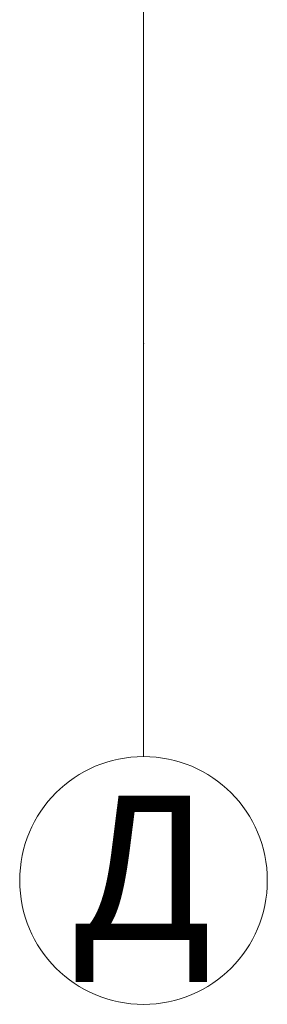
# Model space of a CAD drawing. Header units: millimetres. Extents: x 0 to 1208, y -24 to 589.
# Tile 5 of 49: x 270.19 to 273.19, y 143.52 to 155.45. Entities that reach past the tile are written whole.
import ezdxf
from ezdxf.xclip import XClip

# ---------------------------------------------------------------- set-up
doc = ezdxf.new("R2010")
doc.units = ezdxf.units.MM
doc.header["$MEASUREMENT"] = 0
doc.header["$XCLIPFRAME"] = 0
doc.layers.add('Элемент модели - Оси Улица Бани', color=7, linetype='Continuous')
doc.styles.add('СГЕНЕРИР_СТИЛЬ_3', font='txt')

# ---------------------------------------------------------------- blocks, each defined once
blk = doc.blocks.new('Чертеж_2_2', base_point=(217.704, 72.604))
at = {"layer": 'Элемент модели - Оси Улица Бани', "color": 7, "linetype": 'Continuous', "lineweight": 15, "ltscale": 0.5}
for q in [(271.686, 201.209), (271.686, 146.523)]:
    blk.add_line((271.686, 151.523), q, dxfattribs=at)
blk.add_circle((271.686, 145.023), 1.5, dxfattribs=at)
blk.add_point((271.686, 151.523), dxfattribs=at)
blk.add_point((271.686, 151.523), dxfattribs=at)
at = {"layer": 'Элемент модели - Оси Улица Бани', "color": 7, "linetype": 'Continuous', "lineweight": 15, "insert": (272.502, 144.923), "char_height": 1.75, "attachment_point": 6, "style": 'СГЕНЕРИР_СТИЛЬ_3'}
blk.add_mtext('\\A1;{\\pqr;\\pt0;\\fArial|b0|i0|c204|p38;Д}', dxfattribs=at)

msp = doc.modelspace()

# ---------------------------------------------------------------- block references
at = {"color": 161, "linetype": 'Continuous', "lineweight": 40, "true_color": 0x83aefe}
ref = msp.add_blockref('Чертеж_2_2', (217.704, 72.604), dxfattribs=at)
XClip(ref).set_block_clipping_path([(24.004460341, 137.3615431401), (407.6441154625, 585.1734188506)])

doc.saveas('drawing.dxf')
